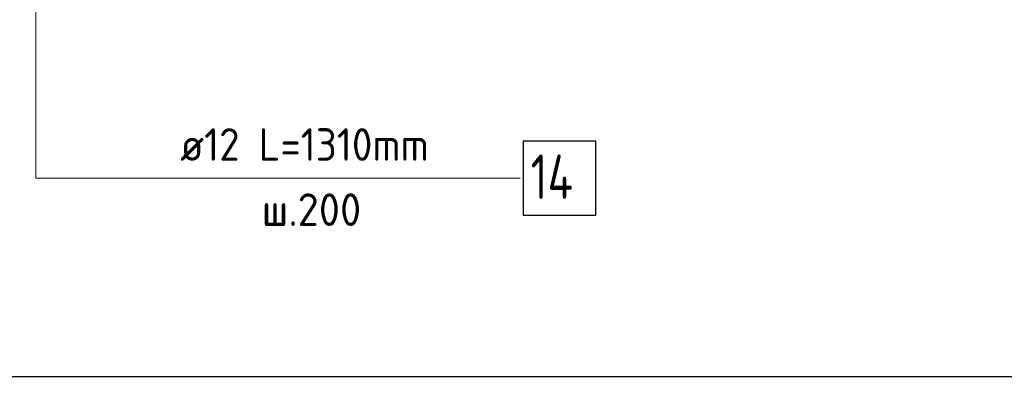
# Model space of a CAD drawing. Header units: millimetres. Extents: x 0 to 21005, y 0 to 14855.
# Tile 3 of 50: x 2041 to 5363, y 2855 to 4060. Entities that reach past the tile are written whole.
import ezdxf

# ---------------------------------------------------------------- set-up
doc = ezdxf.new("R2010")
doc.units = ezdxf.units.MM
for name, color, linetype, lineweight in [('Standard', 7, 'Continuous', 25), ('Обрамление П-обр. равн.', 7, 'Continuous', 25), ('Позиционная метка номер позиции', 7, 'Continuous', 13)]:
    doc.layers.add(name, color=color, linetype=linetype, lineweight=lineweight)
doc.styles.add('ISOCPEUR', font='txt')

msp = doc.modelspace()

# ---------------------------------------------------------------- linework, layer by layer
at = {"layer": 'Standard', "color": 7, "linetype": 'Continuous', "lineweight": -3, "transparency": 33554687}
msp.add_lwpolyline([(6438.9, 7178.6), (1738.2, 7178.6), (1738.2, 2854.8), (6438.9, 2854.8), (6438.9, 7178.6)], dxfattribs=at)
at = {"layer": 'Обрамление П-обр. равн.', "color": 7, "linetype": 'Continuous', "lineweight": 25, "transparency": 33554687}
msp.add_lwpolyline([(3740.1, 3399.1), (3985.1, 3399.1), (3985.1, 3649.1), (3740.1, 3649.1), (3740.1, 3399.1)], dxfattribs=at)
at = {"layer": 'Позиционная метка номер позиции', "color": 7, "linetype": 'Continuous', "lineweight": 13, "transparency": 33554687}
msp.add_lwpolyline([(2496.6, 5191.5), (2095.9, 4790.8), (2095.9, 3524.1), (3729.3, 3524.1)], dxfattribs=at)

# ---------------------------------------------------------------- texts
at = {"layer": 'Обрамление П-обр. равн.', "color": 7, "linetype": 'Continuous', "lineweight": 13, "transparency": 33554687, "attachment_point": 7, "style": 'ISOCPEUR'}
for s, insert, char_height, width in [('\\W0.92;ø12 L=1310mm ', (2582.6, 3582.8), 110, 1029.121), ('\\W0.76;14', (3765.1, 3454.1), 150, 252.283), ('\\W0.95;ш.200 ', (2857.6, 3362.8), 110, 481.065)]:
    msp.add_mtext(s, dxfattribs=dict(at, insert=insert, char_height=char_height, width=width))

doc.saveas('drawing.dxf')
